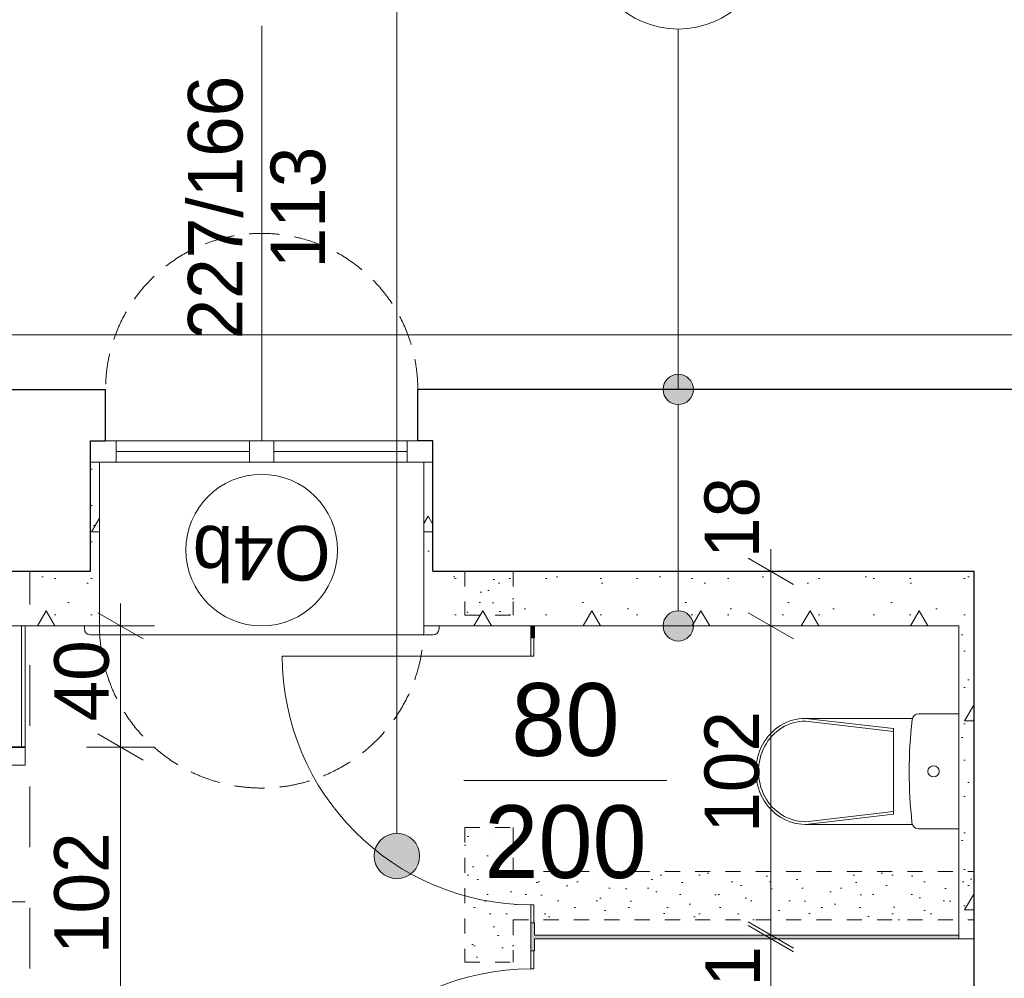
# Model space of a CAD drawing. Extents: x -145259 to -66341, y -2316 to 227384.
# Tile 61 of 143: x -91317 to -88069, y 99541 to 102704. Entities that reach past the tile are written whole.
import ezdxf

# ---------------------------------------------------------------- set-up
doc = ezdxf.new("R2010")
doc.units = 0
doc.header["$MEASUREMENT"] = 0
for name, pattern in [('Hidden Line', [100, 50, -50]), ('Krawędzie ukryte', [150, 100, -50]), ('Przerywana', [400, 200, -200])]:
    doc.linetypes.add(name, pattern=pattern)
for name, color, linetype, lineweight in [('Arch drzwi_Nr_Pióra__5', 7, 'Continuous', 13), ('Arch ocieplenie_Nr_Pióra__21', 7, 'Continuous', 13), ('Arch opisy okien_Nr_Pióra__21', 7, 'Continuous', 13), ('Arch opisy_Nr_Pióra__21', 7, 'Continuous', 13), ('Arch wymiary_Nr_Pióra__21', 7, 'Continuous', 13), ('Arch wymiary_Nr_Pióra__5', 7, 'Continuous', 13), ('Arch zmurowania_Nr_Pióra__27', 7, 'Continuous', 35), ('Arch ściany działowe_Nr_Pióra__15', 214, 'Continuous', 25), ('Arch ściany działowe_Nr_Pióra__21', 7, 'Continuous', 13), ('Arch ściany działowe_Nr_Pióra__5', 7, 'Continuous', 13), ('Drzwi ArchiCAD_Nr_Pióra__27', 7, 'Continuous', 35), ('Drzwi ArchiCAD_Nr_Pióra__5', 7, 'Continuous', 13), ('INWENT OPISY_Nr_Pióra__21', 7, 'Continuous', 13), ('INWENT STROPY_Nr_Pióra__21', 7, 'Continuous', 13), ('INWENT wyposarzenie_Nr_Pióra__21', 7, 'Continuous', 13), ('INWENT. OKNA_Nr_Pióra__21', 7, 'Continuous', 13), ('INWENT.ŚCIANY_Nr_Pióra__1', 7, 'Continuous', 25), ('INWENT.ŚCIANY_Nr_Pióra__21', 7, 'Continuous', 13)]:
    doc.layers.add(name, color=color, linetype=linetype, lineweight=lineweight)
for name, color, linetype in [('Arch ocieplenie', 7, 'Continuous'), ('Arch opisy', 7, 'Continuous'), ('Arch wymiary', 7, 'Continuous'), ('Arch zmurowania', 7, 'Continuous'), ('Arch ściany działowe', 7, 'Continuous'), ('Drzwi ArchiCAD', 7, 'Continuous'), ('INWENT wyposarzenie', 7, 'Continuous')]:
    doc.layers.add(name, color=color, linetype=linetype)
doc.layers.add('Arch wyburzenia_Nr_Pióra__2', color=7, linetype='Continuous', lineweight=13, true_color=0x7f7f7f)
doc.layers.add('INWENT.ŚCIANY_Nr_Pióra__2', color=7, linetype='Continuous', lineweight=13, true_color=0x7f7f7f)
doc.styles.add('GENERATED_STYLE_1', font='txt')
doc.styles.add('GENERATED_STYLE_7', font='txt')
doc.styles.add('GENERATED_STYLE_8', font='txt')
doc.dimstyles.new('GENERATED_STYLE__1', dxfattribs={"dimtxt": 179.999995, "dimasz": 114, "dimexe": 0.18, "dimexo": 0, "dimgap": 0.09, "dimtad": 1, "dimdec": 0, "dimlfac": 0.1, "dimzin": 0, "dimdsep": 46, "dimtxsty": 'GENERATED_STYLE_1', "dimblk": 'ARROWHEAD_2', "dimblk1": 'ARROWHEAD_2', "dimblk2": 'ARROWHEAD_2', "dimcen": 0.09, "dimclrd": 7, "dimclre": 7, "dimclrt": 7, "dimazin": 0, "dimtfac": 1, "dimtdec": 4, "dimtmove": 0, "dimatfit": 3, "dimfxl": 0, "dimtolj": 1, "dimtzin": 0, "dimarcsym": 0})
pattern_1 = [(45, (0, 200), (-63.63961, 63.63961), [0, -60, 0, -90]), (110, (200, 200), (84.572336, 30.78181), [0, -44, 0, -76])]
pattern_2 = [(0, (0, 0), (0, 623.5383), [60, -300]), (0, (180, 311.8), (0, 623.5383), [60, -300]), (60, (0, 0), (-540, 311.7692), [60, -300]), (60, (360, 0), (-540, 311.7692), [60, -300]), (120, (60, 0), (540, 311.7692), [60, -300]), (120, (420, 0), (540, 311.7692), [60, -300]), (0, (0, 60), (0, 120), [0, -120, 0, -180.00001]), (45, (60, 60), (-84.85282, 84.85282), [0, -90, 0, -150.00001])]

# ---------------------------------------------------------------- blocks, each defined once
blk = doc.blocks.new('Ściana_247', base_point=(-91083.7, 100883.6))
at = {"layer": 'Arch ocieplenie_Nr_Pióra__21', "linetype": 'Continuous'}
h = blk.add_hatch(dxfattribs=at)
h.set_pattern_fill('Structural_Concrete', color=256, style=0, pattern_type=2)
h.set_pattern_definition(pattern_2)
h.paths.add_polyline_path([(-91083.7, 100883.6), (-91928.7, 100883.6), (-91958.7, 100703.6), (-91053.7, 100703.6)], flags=0)
for p, q in [((-91083.7, 100883.6), (-91928.7, 100883.6)), ((-91958.7, 100703.6), (-91053.7, 100703.6))]:
    blk.add_line(p, q, dxfattribs=at)
blk = doc.blocks.new('Ściana_249', base_point=(-91083.7, 101243.6))
at = {"layer": 'Arch ocieplenie_Nr_Pióra__21', "linetype": 'Continuous'}
h = blk.add_hatch(dxfattribs=at)
h.set_pattern_fill('Structural_Concrete', color=256, style=0, pattern_type=2)
h.set_pattern_definition(pattern_2)
h.paths.add_polyline_path([(-91083.7, 101243.6), (-91083.7, 100883.6), (-91053.7, 100703.6), (-91053.7, 101243.6)], flags=0)
for p, q in [((-91083.7, 101243.6), (-91083.7, 100883.6)), ((-91053.7, 101243.6), (-91083.7, 101243.6)), ((-91053.7, 100703.6), (-91053.7, 101243.6))]:
    blk.add_line(p, q, dxfattribs=at)
blk = doc.blocks.new('Ściana_250', base_point=(-89953.7, 100883.6))
at = {"layer": 'Arch ocieplenie_Nr_Pióra__21', "linetype": 'Continuous'}
h = blk.add_hatch(dxfattribs=at)
h.set_pattern_fill('Structural_Concrete', color=256, style=0, pattern_type=2)
h.set_pattern_definition(pattern_2)
h.paths.add_polyline_path([(-89983.7, 100703.6), (-88218.7, 100703.6), (-88168.7, 100883.6), (-89953.7, 100883.6)], flags=0)
for p, q in [((-88168.7, 100883.6), (-89953.7, 100883.6)), ((-89983.7, 100703.6), (-88218.7, 100703.6))]:
    blk.add_line(p, q, dxfattribs=at)
blk = doc.blocks.new('Ściana_251', base_point=(-89953.7, 101243.6))
at = {"layer": 'Arch ocieplenie_Nr_Pióra__21', "linetype": 'Continuous'}
h = blk.add_hatch(dxfattribs=at)
h.set_pattern_fill('Structural_Concrete', color=256, style=0, pattern_type=2)
h.set_pattern_definition(pattern_2)
h.paths.add_polyline_path([(-89983.7, 101243.6), (-89983.7, 100703.6), (-89953.7, 100883.6), (-89953.7, 101243.6)], flags=0)
for p, q in [((-89983.7, 101243.6), (-89983.7, 100703.6)), ((-89953.7, 101243.6), (-89983.7, 101243.6)), ((-89953.7, 100883.6), (-89953.7, 101243.6))]:
    blk.add_line(p, q, dxfattribs=at)
blk = doc.blocks.new('D1 Drzwi proste 14_2')
at = {"layer": 'Drzwi ArchiCAD_Nr_Pióra__5', "linetype": 'Continuous'}
for p, q in [((410, 0), (410, 820)), ((-410, 0), (-470, 0)), ((-470, 0), (-470, -10)), ((-470, 0), (-470, -10)), ((-410, -10), (-410, 0)), ((470, 0), (410, 0)), ((410, 0), (410, -10)), ((470, -10), (470, 0)), ((470, 0), (470, -10)), ((-470, -10), (-410, -10)), ((410, -10), (470, -10))]:
    blk.add_line(p, q, dxfattribs=at)
blk.add_arc((410, 0), 820, 90, 180, dxfattribs=at)
blk = doc.blocks.new('D1 Drzwi proste 14_3')
at = {"layer": 'Drzwi ArchiCAD_Nr_Pióra__5', "linetype": 'Continuous'}
for p, q in [((410, 0), (410, 820)), ((-410, 0), (-470, 0)), ((-470, 0), (-470, -10)), ((-470, 0), (-470, -10)), ((-410, -10), (-410, 0)), ((470, 0), (410, 0)), ((410, 0), (410, -10)), ((470, -10), (470, 0)), ((470, 0), (470, -10)), ((-470, -10), (-410, -10)), ((410, -10), (470, -10))]:
    blk.add_line(p, q, dxfattribs=at)
blk.add_arc((410, 0), 820, 90, 180, dxfattribs=at)
blk = doc.blocks.new('Ściana_252', base_point=(-89618.7, 97603.6))
at = {"layer": 'Arch ściany działowe_Nr_Pióra__15', "linetype": 'Continuous'}
for points in [[(-89618.7, 100703.6), (-89630.7, 100703.6), (-89630.7, 100663.6), (-89620.7, 100663.6), (-89618.7, 100663.6)], [(-89630.7, 99631.6), (-89620.7, 99631.6), (-89618.7, 99631.6), (-89618.7, 99723.6), (-89620.7, 99723.6), (-89630.7, 99723.6)], [(-89630.7, 98599.6), (-89620.7, 98599.6), (-89618.7, 98599.6), (-89618.7, 98691.6), (-89620.7, 98691.6), (-89630.7, 98691.6)], [(-89630.7, 97603.6), (-89618.7, 97603.6), (-89618.7, 97659.6), (-89620.7, 97659.6), (-89630.7, 97659.6)]]:
    blk.add_hatch(color=256, dxfattribs=at).paths.add_polyline_path(points, flags=0)
at = {"layer": 'Arch ściany działowe_Nr_Pióra__5', "linetype": 'Continuous'}
for p, q in [((-89618.7, 100703.6), (-89630.7, 100703.6)), ((-89630.7, 100703.6), (-89630.7, 100663.6)), ((-89618.7, 100663.6), (-89618.7, 100703.6)), ((-89630.7, 100663.6), (-89620.7, 100663.6)), ((-89620.7, 100663.6), (-89618.7, 100663.6)), ((-89630.7, 99723.6), (-89620.7, 99723.6)), ((-89630.7, 99723.6), (-89630.7, 99631.6)), ((-89620.7, 99723.6), (-89618.7, 99723.6)), ((-89618.7, 99683.6), (-89618.7, 99723.6)), ((-89618.7, 99631.6), (-89618.7, 99671.6)), ((-89630.7, 99631.6), (-89620.7, 99631.6)), ((-89620.7, 99631.6), (-89618.7, 99631.6)), ((-89630.7, 98691.6), (-89620.7, 98691.6)), ((-89630.7, 98691.6), (-89630.7, 98599.6)), ((-89620.7, 98691.6), (-89618.7, 98691.6)), ((-89618.7, 98651.6), (-89618.7, 98691.6)), ((-89618.7, 98599.6), (-89618.7, 98639.6)), ((-89630.7, 98599.6), (-89620.7, 98599.6)), ((-89620.7, 98599.6), (-89618.7, 98599.6)), ((-89630.7, 97659.6), (-89620.7, 97659.6)), ((-89630.7, 97659.6), (-89630.7, 97603.6)), ((-89620.7, 97659.6), (-89618.7, 97659.6)), ((-89618.7, 97603.6), (-89618.7, 97659.6))]:
    blk.add_line(p, q, dxfattribs=at)
at = {"layer": 'Drzwi ArchiCAD', "color": 8, "linetype": 'Continuous', "lineweight": 13, "true_color": 0x7f7f7f, "zscale": 1000, "rotation": 90.00000000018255}
blk.add_blockref('D1 Drzwi proste 14_3', (-89630.7, 100193.6), dxfattribs=at)
at = {"layer": 'Drzwi ArchiCAD', "color": 8, "linetype": 'Continuous', "lineweight": 13, "true_color": 0x7f7f7f, "xscale": -1, "zscale": 1000, "rotation": 90.00000000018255}
for p in [(-89630.7, 99161.6), (-89630.7, 98129.6)]:
    blk.add_blockref('D1 Drzwi proste 14_2', p, dxfattribs=at)
blk = doc.blocks.new('Ściana_254', base_point=(-88168.7, 99671.6))
at = {"layer": 'Arch ściany działowe_Nr_Pióra__15', "linetype": 'Continuous'}
blk.add_hatch(color=256, dxfattribs=at).paths.add_polyline_path([(-88218.7, 99683.6), (-89618.7, 99683.6), (-89618.7, 99671.6), (-88218.7, 99671.6)], flags=0)
at = {"layer": 'Arch ściany działowe_Nr_Pióra__21', "linetype": 'Continuous'}
h = blk.add_hatch(dxfattribs=at)
h.set_pattern_fill('Structural_Concrete', color=256, style=0, pattern_type=2)
h.set_pattern_definition(pattern_2)
h.paths.add_polyline_path([(-88168.7, 99671.6), (-88218.7, 99683.6), (-88218.7, 99671.6)], flags=0)
for p in [(-88218.7, 99683.6), (-88168.7, 99671.6)]:
    blk.add_line(p, (-88218.7, 99671.6), dxfattribs=at)
at = {"layer": 'Arch ściany działowe_Nr_Pióra__5', "linetype": 'Continuous'}
for p, q in [((-88218.7, 99683.6), (-89618.7, 99683.6)), ((-89618.7, 99671.6), (-88218.7, 99671.6))]:
    blk.add_line(p, q, dxfattribs=at)
blk = doc.blocks.new('Ściana_255', base_point=(-88168.7, 99671.6))
at = {"layer": 'Arch ocieplenie_Nr_Pióra__21', "linetype": 'Continuous'}
h = blk.add_hatch(dxfattribs=at)
h.set_pattern_fill('Structural_Concrete', color=256, style=0, pattern_type=2)
h.set_pattern_definition(pattern_2)
h.paths.add_polyline_path([(-88168.7, 99671.6), (-88168.7, 100883.6), (-88218.7, 100703.6), (-88218.7, 99683.6)], flags=0)
for p, q in [((-88168.7, 99671.6), (-88168.7, 100883.6)), ((-88218.7, 100703.6), (-88218.7, 99683.6))]:
    blk.add_line(p, q, dxfattribs=at)
blk = doc.blocks.new('Ściana_257', base_point=(-89618.7, 97603.6))
at = {"layer": 'Arch ściany działowe_Nr_Pióra__15', "linetype": 'Continuous'}
for points in [[(-89618.7, 100703.6), (-89630.7, 100703.6), (-89630.7, 100663.6), (-89620.7, 100663.6), (-89618.7, 100663.6)], [(-89630.7, 99631.6), (-89620.7, 99631.6), (-89618.7, 99631.6), (-89618.7, 99723.6), (-89620.7, 99723.6), (-89630.7, 99723.6)], [(-89630.7, 98599.6), (-89620.7, 98599.6), (-89618.7, 98599.6), (-89618.7, 98691.6), (-89620.7, 98691.6), (-89630.7, 98691.6)], [(-89630.7, 97603.6), (-89618.7, 97603.6), (-89618.7, 97659.6), (-89620.7, 97659.6), (-89630.7, 97659.6)]]:
    blk.add_hatch(color=256, dxfattribs=at).paths.add_polyline_path(points, flags=0)
at = {"layer": 'Arch ściany działowe_Nr_Pióra__5', "linetype": 'Continuous'}
for p, q in [((-89618.7, 100703.6), (-89630.7, 100703.6)), ((-89630.7, 100703.6), (-89630.7, 100663.6)), ((-89618.7, 100663.6), (-89618.7, 100703.6)), ((-89630.7, 100663.6), (-89620.7, 100663.6)), ((-89620.7, 100663.6), (-89618.7, 100663.6)), ((-89630.7, 99723.6), (-89620.7, 99723.6)), ((-89630.7, 99723.6), (-89630.7, 99631.6)), ((-89620.7, 99723.6), (-89618.7, 99723.6)), ((-89618.7, 99683.6), (-89618.7, 99723.6)), ((-89618.7, 99631.6), (-89618.7, 99671.6)), ((-89630.7, 99631.6), (-89620.7, 99631.6)), ((-89620.7, 99631.6), (-89618.7, 99631.6)), ((-89630.7, 98691.6), (-89620.7, 98691.6)), ((-89630.7, 98691.6), (-89630.7, 98599.6)), ((-89620.7, 98691.6), (-89618.7, 98691.6)), ((-89618.7, 98651.6), (-89618.7, 98691.6)), ((-89618.7, 98599.6), (-89618.7, 98639.6)), ((-89630.7, 98599.6), (-89620.7, 98599.6)), ((-89620.7, 98599.6), (-89618.7, 98599.6)), ((-89630.7, 97659.6), (-89620.7, 97659.6)), ((-89630.7, 97659.6), (-89630.7, 97603.6)), ((-89620.7, 97659.6), (-89618.7, 97659.6)), ((-89618.7, 97603.6), (-89618.7, 97659.6))]:
    blk.add_line(p, q, dxfattribs=at)
at = {"layer": 'Drzwi ArchiCAD', "color": 8, "linetype": 'Continuous', "lineweight": 13, "true_color": 0x7f7f7f, "zscale": 1000, "rotation": 90.00000000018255}
blk.add_blockref('D1 Drzwi proste 14_3', (-89630.7, 100193.6), dxfattribs=at)
at = {"layer": 'Drzwi ArchiCAD', "color": 8, "linetype": 'Continuous', "lineweight": 13, "true_color": 0x7f7f7f, "xscale": -1, "zscale": 1000, "rotation": 90.00000000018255}
for p in [(-89630.7, 99161.6), (-89630.7, 98129.6)]:
    blk.add_blockref('D1 Drzwi proste 14_2', p, dxfattribs=at)
blk = doc.blocks.new('D1 Drzwi proste 14_12')
at = {"layer": 'Drzwi ArchiCAD_Nr_Pióra__27', "linetype": 'Continuous'}
for p, q in [((-510, 0), (-510, -120)), ((510, 0), (510, -120))]:
    blk.add_line(p, q, dxfattribs=at)
at = {"layer": 'Drzwi ArchiCAD_Nr_Pióra__5', "linetype": 'Continuous'}
for p, q in [((450, 0), (450, 900)), ((-450, 0), (-510, 0)), ((-510, 0), (-510, -120)), ((-450, -120), (-450, 0)), ((510, 0), (450, 0)), ((450, 0), (450, -120)), ((510, -120), (510, 0)), ((-510, -120), (-450, -120)), ((450, -120), (510, -120))]:
    blk.add_line(p, q, dxfattribs=at)
blk.add_arc((450, 0), 900, 90, 180, dxfattribs=at)
blk = doc.blocks.new('Ściana_258', base_point=(-91298.7, 100303.6))
at = {"layer": 'Arch zmurowania_Nr_Pióra__27', "linetype": 'Continuous'}
for p, q in [((-91418.7, 100303.6), (-91298.7, 100303.6)), ((-91418.7, 99283.6), (-91298.7, 99283.6))]:
    blk.add_line(p, q, dxfattribs=at)
at = {"layer": 'Drzwi ArchiCAD', "color": 8, "linetype": 'Continuous', "lineweight": 13, "true_color": 0x7f7f7f, "zscale": 1000, "rotation": 90}
blk.add_blockref('D1 Drzwi proste 14_12', (-91418.7, 99793.6), dxfattribs=at)
blk = doc.blocks.new('Symbol WC 2 14_27', base_point=(-88218.7, 100413.6))
at = {"layer": 'INWENT wyposarzenie_Nr_Pióra__21', "linetype": 'Continuous'}
for p, q in [((-88218.7, 100413.6), (-88351.2, 100413.6)), ((-88218.7, 100413.6), (-88218.7, 100033.6)), ((-88372.5, 100398.5), (-88725.5, 100398.5)), ((-88725, 100398.5), (-88434.5, 100364.5)), ((-88725, 100389.6), (-88434.5, 100355.6)), ((-88434.5, 100223.6), (-88434.5, 100364.5)), ((-88434.5, 100223.6), (-88434.5, 100082.7)), ((-88725, 100057.6), (-88434.5, 100091.6)), ((-88725, 100048.7), (-88434.5, 100082.7)), ((-88372.3, 100048.7), (-88725.5, 100048.7)), ((-88218.7, 100033.6), (-88351.2, 100033.6))]:
    blk.add_line(p, q, dxfattribs=at)
for centre, major_axis, ratio, start_param, end_param in [((-88351.2, 100391.5), (-22.3, 0), 0.989247, 4.712389, 6.173785), ((-88725.5, 100223.6), (0, 174.9), 0.933096, 0, 3.141593), ((-88725, 100223.6), (0, 166), 0.93174, 0, 3.141593), ((-86739, 100223.6), (-1643.4, 0), 0.989247, 6.178217, 6.388032), ((-88351.2, 100055.7), (-22.3, 0), 0.989247, 0.100415, 1.570796)]:
    blk.add_ellipse(centre, major_axis=major_axis, ratio=ratio, start_param=start_param, end_param=end_param, dxfattribs=at)
blk.add_ellipse((-88302.3, 100223.6), major_axis=(-18.7, 0), ratio=0.989247, dxfattribs=at)
blk = doc.blocks.new('Linia_61', base_point=(-89144.4, 101483.6))
at = {"layer": 'Arch opisy_Nr_Pióra__21', "linetype": 'Continuous'}
blk.add_line((-89144.4, 101483.6), (-89144.4, 102672.6), dxfattribs=at)
blk.add_circle((-89144.4, 102972.6), 300, dxfattribs=at)
blk = doc.blocks.new('Linia_62', base_point=(-89144.4, 100703.6))
at = {"layer": 'Arch opisy_Nr_Pióra__21', "linetype": 'Continuous'}
for points in [[(-89094.4, 101483.6), (-89098.2, 101502.7), (-89109, 101519), (-89125.2, 101529.8), (-89144.4, 101533.6), (-89163.5, 101529.8), (-89179.7, 101519), (-89190.6, 101502.7), (-89194.4, 101483.6), (-89190.6, 101464.5), (-89179.7, 101448.2), (-89163.5, 101437.4), (-89144.4, 101433.6), (-89125.2, 101437.4), (-89109, 101448.2), (-89098.2, 101464.5)], [(-89094.4, 100703.6), (-89098.2, 100722.7), (-89109, 100739), (-89125.2, 100749.8), (-89144.4, 100753.6), (-89163.5, 100749.8), (-89179.7, 100739), (-89190.6, 100722.7), (-89194.4, 100703.6), (-89190.6, 100684.5), (-89179.7, 100668.2), (-89163.5, 100657.4), (-89144.4, 100653.6), (-89125.2, 100657.4), (-89109, 100668.2), (-89098.2, 100684.5)]]:
    blk.add_hatch(color=256, dxfattribs=at).paths.add_polyline_path(points, flags=0)
blk.add_line((-89144.4, 100753.6), (-89144.4, 101433.6), dxfattribs=at)
for centre in [(-89144.4, 101483.6), (-89144.4, 100703.6)]:
    blk.add_circle(centre, 50, dxfattribs=at)
blk = doc.blocks.new('Linia_71', base_point=(-90072.6, 103705.1))
at = {"layer": 'Arch opisy_Nr_Pióra__21', "linetype": 'Continuous'}
blk.add_hatch(color=256, dxfattribs=at).paths.add_polyline_path([(-89997.6, 99944.4), (-90003.3, 99973.1), (-90019.6, 99997.4), (-90043.9, 100013.7), (-90072.6, 100019.4), (-90101.3, 100013.7), (-90125.6, 99997.4), (-90141.9, 99973.1), (-90147.6, 99944.4), (-90141.9, 99915.7), (-90125.6, 99891.3), (-90101.3, 99875.1), (-90072.6, 99869.4), (-90043.9, 99875.1), (-90019.6, 99891.3), (-90003.3, 99915.7)], flags=0)
blk.add_line((-90072.6, 103705.1), (-90072.6, 100019.4), dxfattribs=at)
blk.add_circle((-90072.6, 99944.4), 75, dxfattribs=at)
blk = doc.blocks.new('*D1402')
at = {"layer": 'Arch wymiary_Nr_Pióra__5', "linetype": 'Continuous'}
for p, q in [((-88914.3, 98694.9), (-88764.3, 98608.3)), ((-88764.3, 98596.3), (-88914.3, 98682.9)), ((-88726.8, 98639.6), (-88951.8, 98639.6)), ((-88839.3, 97603.6), (-88839.3, 98639.6)), ((-88914.3, 97646.9), (-88764.3, 97560.3)), ((-88726.8, 97603.6), (-88951.8, 97603.6)), ((-88839.3, 97530.3), (-88839.3, 97603.6))]:
    blk.add_line(p, q, dxfattribs=at)
at = {"layer": 'Arch wymiary_Nr_Pióra__21', "char_height": 180, "attachment_point": 7, "rotation": 90, "style": 'GENERATED_STYLE_1'}
for s, insert in [('{18}', (-88875.3, 100927)), ('{102}', (-88875.3, 100020.8)), ('{1}', (-88875.3, 99513.1)), ('{102}', (-88875.3, 98931.2)), ('{1}', (-88875.3, 98481.1)), ('{104}', (-88875.3, 97891.2))]:
    blk.add_mtext(s, dxfattribs=dict(at, insert=insert))
blk = doc.blocks.new('ARROWHEAD_2')
at = {"color": 0, "linetype": 'Continuous', "lineweight": 0}
for p, q in [((-0.378, -0.655), (0.378, 0.655)), ((0, 0), (-1, 0))]:
    blk.add_line(p, q, dxfattribs=at)
blk = doc.blocks.new('*D1403')
at = {"layer": 'Arch wymiary_Nr_Pióra__5', "linetype": 'Continuous'}
for p, q in [((-88914.3, 98694.9), (-88764.3, 98608.3)), ((-88764.3, 98596.3), (-88914.3, 98682.9)), ((-88726.8, 98651.6), (-88951.8, 98651.6)), ((-88839.3, 98639.6), (-88839.3, 98651.6)), ((-88726.8, 98639.6), (-88951.8, 98639.6))]:
    blk.add_line(p, q, dxfattribs=at)
at = {"layer": 'Arch wymiary_Nr_Pióra__21', "char_height": 180, "attachment_point": 7, "rotation": 90, "style": 'GENERATED_STYLE_1'}
for s, insert in [('{18}', (-88875.3, 100927)), ('{102}', (-88875.3, 100020.8)), ('{1}', (-88875.3, 99513.1)), ('{102}', (-88875.3, 98931.2)), ('{1}', (-88875.3, 98481.1)), ('{104}', (-88875.3, 97891.2))]:
    blk.add_mtext(s, dxfattribs=dict(at, insert=insert))
blk = doc.blocks.new('*D1404')
at = {"layer": 'Arch wymiary_Nr_Pióra__5', "linetype": 'Continuous'}
for p, q in [((-88914.3, 99726.9), (-88764.3, 99640.3)), ((-88764.3, 99628.3), (-88914.3, 99714.9)), ((-88726.8, 99671.6), (-88951.8, 99671.6)), ((-88839.3, 98651.6), (-88839.3, 99671.6)), ((-88914.3, 98694.9), (-88764.3, 98608.3)), ((-88764.3, 98596.3), (-88914.3, 98682.9)), ((-88726.8, 98651.6), (-88951.8, 98651.6))]:
    blk.add_line(p, q, dxfattribs=at)
at = {"layer": 'Arch wymiary_Nr_Pióra__21', "char_height": 180, "attachment_point": 7, "rotation": 90, "style": 'GENERATED_STYLE_1'}
for s, insert in [('{18}', (-88875.3, 100927)), ('{102}', (-88875.3, 100020.8)), ('{1}', (-88875.3, 99513.1)), ('{102}', (-88875.3, 98931.2)), ('{1}', (-88875.3, 98481.1)), ('{104}', (-88875.3, 97891.2))]:
    blk.add_mtext(s, dxfattribs=dict(at, insert=insert))
blk = doc.blocks.new('*D1405')
at = {"layer": 'Arch wymiary_Nr_Pióra__5', "linetype": 'Continuous'}
for p, q in [((-88914.3, 99726.9), (-88764.3, 99640.3)), ((-88764.3, 99628.3), (-88914.3, 99714.9)), ((-88726.8, 99683.6), (-88951.8, 99683.6)), ((-88726.8, 99671.6), (-88951.8, 99671.6)), ((-88839.3, 99671.6), (-88839.3, 99683.6))]:
    blk.add_line(p, q, dxfattribs=at)
at = {"layer": 'Arch wymiary_Nr_Pióra__21', "char_height": 180, "attachment_point": 7, "rotation": 90, "style": 'GENERATED_STYLE_1'}
for s, insert in [('{18}', (-88875.3, 100927)), ('{102}', (-88875.3, 100020.8)), ('{1}', (-88875.3, 99513.1)), ('{102}', (-88875.3, 98931.2)), ('{1}', (-88875.3, 98481.1)), ('{104}', (-88875.3, 97891.2))]:
    blk.add_mtext(s, dxfattribs=dict(at, insert=insert))
blk = doc.blocks.new('*D1406')
at = {"layer": 'Arch wymiary_Nr_Pióra__5', "linetype": 'Continuous'}
for p, q in [((-88914.3, 100746.9), (-88764.3, 100660.3)), ((-88726.8, 100703.6), (-88951.8, 100703.6)), ((-88839.3, 99683.6), (-88839.3, 100703.6)), ((-88914.3, 99726.9), (-88764.3, 99640.3)), ((-88764.3, 99628.3), (-88914.3, 99714.9)), ((-88726.8, 99683.6), (-88951.8, 99683.6))]:
    blk.add_line(p, q, dxfattribs=at)
at = {"layer": 'Arch wymiary_Nr_Pióra__21', "char_height": 180, "attachment_point": 7, "rotation": 90, "style": 'GENERATED_STYLE_1'}
for s, insert in [('{18}', (-88875.3, 100927)), ('{102}', (-88875.3, 100020.8)), ('{1}', (-88875.3, 99513.1)), ('{102}', (-88875.3, 98931.2)), ('{1}', (-88875.3, 98481.1)), ('{104}', (-88875.3, 97891.2))]:
    blk.add_mtext(s, dxfattribs=dict(at, insert=insert))
blk = doc.blocks.new('*D1407')
at = {"layer": 'Arch wymiary_Nr_Pióra__5', "linetype": 'Continuous'}
for p, q in [((-88839.3, 100883.6), (-88839.3, 100957)), ((-88764.3, 100840.3), (-88914.3, 100926.9)), ((-88726.8, 100883.6), (-88951.8, 100883.6)), ((-88839.3, 100703.6), (-88839.3, 100883.6)), ((-88914.3, 100746.9), (-88764.3, 100660.3)), ((-88726.8, 100703.6), (-88951.8, 100703.6))]:
    blk.add_line(p, q, dxfattribs=at)
at = {"layer": 'Arch wymiary_Nr_Pióra__21', "char_height": 180, "attachment_point": 7, "rotation": 90, "style": 'GENERATED_STYLE_1'}
for s, insert in [('{18}', (-88875.3, 100927)), ('{102}', (-88875.3, 100020.8)), ('{1}', (-88875.3, 99513.1)), ('{102}', (-88875.3, 98931.2)), ('{1}', (-88875.3, 98481.1)), ('{104}', (-88875.3, 97891.2))]:
    blk.add_mtext(s, dxfattribs=dict(at, insert=insert))
blk = doc.blocks.new('*D1413')
at = {"layer": 'Arch wymiary_Nr_Pióra__5', "linetype": 'Continuous'}
for p, q in [((-91059.5, 99326.9), (-90909.5, 99240.3)), ((-90872, 99283.6), (-91097, 99283.6)), ((-90984.5, 97603.6), (-90984.5, 99283.6)), ((-91059.5, 97646.9), (-90909.5, 97560.3)), ((-90872, 97603.6), (-91097, 97603.6)), ((-90984.5, 97530.3), (-90984.5, 97603.6))]:
    blk.add_line(p, q, dxfattribs=at)
at = {"layer": 'Arch wymiary_Nr_Pióra__21', "char_height": 180, "attachment_point": 7, "rotation": 90, "style": 'GENERATED_STYLE_1'}
for s, insert in [('{40}', (-91020.5, 100388.4)), ('{102}', (-91020.5, 99620.8)), ('{168}', (-91020.5, 98270.8))]:
    blk.add_mtext(s, dxfattribs=dict(at, insert=insert))
blk = doc.blocks.new('*D1414')
at = {"layer": 'Arch wymiary_Nr_Pióra__5', "linetype": 'Continuous'}
for p, q in [((-91059.5, 100346.9), (-90909.5, 100260.3)), ((-90872, 100303.6), (-91097, 100303.6)), ((-90984.5, 99283.6), (-90984.5, 100303.6)), ((-91059.5, 99326.9), (-90909.5, 99240.3)), ((-90872, 99283.6), (-91097, 99283.6))]:
    blk.add_line(p, q, dxfattribs=at)
at = {"layer": 'Arch wymiary_Nr_Pióra__21', "char_height": 180, "attachment_point": 7, "rotation": 90, "style": 'GENERATED_STYLE_1'}
for s, insert in [('{40}', (-91020.5, 100388.4)), ('{102}', (-91020.5, 99620.8)), ('{168}', (-91020.5, 98270.8))]:
    blk.add_mtext(s, dxfattribs=dict(at, insert=insert))
blk = doc.blocks.new('*D1415')
at = {"layer": 'Arch wymiary_Nr_Pióra__5', "linetype": 'Continuous'}
for p, q in [((-90984.5, 100703.6), (-90984.5, 100777)), ((-90909.5, 100660.3), (-91059.5, 100746.9)), ((-90872, 100703.6), (-91097, 100703.6)), ((-90984.5, 100303.6), (-90984.5, 100703.6)), ((-91059.5, 100346.9), (-90909.5, 100260.3)), ((-90872, 100303.6), (-91097, 100303.6))]:
    blk.add_line(p, q, dxfattribs=at)
at = {"layer": 'Arch wymiary_Nr_Pióra__21', "char_height": 180, "attachment_point": 7, "rotation": 90, "style": 'GENERATED_STYLE_1'}
for s, insert in [('{40}', (-91020.5, 100388.4)), ('{102}', (-91020.5, 99620.8)), ('{168}', (-91020.5, 98270.8))]:
    blk.add_mtext(s, dxfattribs=dict(at, insert=insert))

msp = doc.modelspace()

# ---------------------------------------------------------------- hatches: boundary and pattern name
at = {"layer": 'Arch wyburzenia_Nr_Pióra__2', "linetype": 'Continuous'}
h = msp.add_hatch(dxfattribs=at)
h.set_pattern_fill('Cut_Stone', color=256, style=0, pattern_type=2)
h.set_pattern_definition(pattern_1)
h.paths.add_polyline_path([(-89688.7, 100738.6), (-89688.7, 100883.6), (-89848.7, 100883.6), (-89848.7, 100738.6)], flags=0)
h = msp.add_hatch(dxfattribs=at)
h.set_pattern_fill('Cut_Stone', color=256, style=0, pattern_type=2)
h.set_pattern_definition(pattern_1)
h.paths.add_polyline_path([(-88168.7, 99733.6), (-88168.7, 99893.6), (-89688.7, 99893.6), (-89688.7, 100038.6), (-89848.7, 100038.6), (-89848.7, 99593.6), (-89688.7, 99593.6), (-89688.7, 99733.6)], flags=0)

# ---------------------------------------------------------------- linework, layer by layer
at = {"layer": 'Arch drzwi_Nr_Pióra__5', "linetype": 'Continuous'}
for p, q in [((-89181.6, 100193.6), (-89851.6, 100193.6)), ((-91298.7, 99793.6), (-91968.7, 99793.6))]:
    msp.add_line(p, q, dxfattribs=at)
at = {"layer": 'Arch opisy okien_Nr_Pióra__21', "linetype": 'Continuous'}
msp.add_circle((-90518.7, 100953.6), 250, dxfattribs=at)
at = {"layer": 'Arch ściany działowe_Nr_Pióra__5', "linetype": 'Continuous'}
for p, q in [((-91311.2, 100703.6), (-91311.2, 100303.6)), ((-91298.7, 100703.6), (-91298.7, 100303.6))]:
    msp.add_line(p, q, dxfattribs=at)
at = {"layer": 'INWENT OPISY_Nr_Pióra__21', "linetype": 'Continuous'}
msp.add_line((-90518.7, 101313.6), (-90518.7, 102683.6), dxfattribs=at)
at = {"layer": 'INWENT STROPY_Nr_Pióra__21', "linetype": 'Przerywana'}
msp.add_line((-91283.7, 94773.6), (-91283.7, 100883.6), dxfattribs=at)
at = {"layer": 'INWENT. OKNA_Nr_Pióra__21', "linetype": 'Continuous'}
for p, q in [((-91078.7, 101313.6), (-89958.7, 101313.6)), ((-90998.7, 101313.6), (-90998.7, 101243.6)), ((-90558.7, 101313.6), (-90558.7, 101243.6)), ((-90478.7, 101313.6), (-90478.7, 101243.6)), ((-90038.7, 101313.6), (-90038.7, 101243.6)), ((-90558.7, 101278.6), (-90998.7, 101278.6)), ((-90038.7, 101278.6), (-90478.7, 101278.6)), ((-89958.7, 101243.6), (-91078.7, 101243.6)), ((-91103.7, 100693.6), (-91103.7, 100703.6)), ((-89933.7, 100693.6), (-89933.7, 100703.6)), ((-91083.7, 100673.6), (-89953.7, 100673.6))]:
    msp.add_line(p, q, dxfattribs=at)
for centre, start, end in [((-91083.7, 100693.6), 180, 270), ((-89953.7, 100693.6), 270, 0)]:
    msp.add_arc(centre, 20, start, end, dxfattribs=at)
at = {"layer": 'INWENT.ŚCIANY_Nr_Pióra__1', "linetype": 'Continuous'}
for p, q in [((-91978.7, 101483.6), (-91033.7, 101483.6)), ((-91033.7, 101313.6), (-91033.7, 101483.6)), ((-90003.7, 101313.6), (-90003.7, 101483.6)), ((-87888.7, 101483.6), (-90003.7, 101483.6)), ((-91083.7, 100883.6), (-91083.7, 101313.6)), ((-91083.7, 101313.6), (-91033.7, 101313.6)), ((-89953.7, 101313.6), (-90003.7, 101313.6)), ((-89953.7, 100883.6), (-89953.7, 101313.6)), ((-91928.7, 100883.6), (-91083.7, 100883.6)), ((-89953.7, 100883.6), (-88168.7, 100883.6)), ((-88168.7, 97603.6), (-88168.7, 100883.6))]:
    msp.add_line(p, q, dxfattribs=at)
at = {"layer": 'INWENT.ŚCIANY_Nr_Pióra__2', "linetype": 'Hidden Line'}
for p, q in [((-89848.7, 100883.6), (-89848.7, 100738.6)), ((-89688.7, 100883.6), (-89688.7, 100738.6)), ((-89848.7, 100738.6), (-89688.7, 100738.6)), ((-89848.7, 100038.6), (-89688.7, 100038.6)), ((-89848.7, 100038.6), (-89848.7, 99593.6)), ((-89688.7, 100038.6), (-89688.7, 99893.6)), ((-89688.7, 99893.6), (-88168.7, 99893.6)), ((-89688.7, 99733.6), (-88168.7, 99733.6)), ((-89688.7, 99733.6), (-89688.7, 99593.6)), ((-89848.7, 99593.6), (-89688.7, 99593.6))]:
    msp.add_line(p, q, dxfattribs=at)
at = {"layer": 'INWENT.ŚCIANY_Nr_Pióra__21', "linetype": 'Continuous'}
msp.add_line((-87888.7, 101663.6), (-94898.7, 101663.6), dxfattribs=at)
at = {"layer": 'INWENT.ŚCIANY_Nr_Pióra__21', "linetype": 'Krawędzie ukryte'}
for centre, radius, start, end in [((-90518.7, 101483.6), 515, 0, 180), ((-90518.7, 100703.6), 535, 180, 0)]:
    msp.add_arc(centre, radius, start, end, dxfattribs=at)

# ---------------------------------------------------------------- block references
at = {"layer": 'Arch ocieplenie'}
for name, p in [('Ściana_249', (-91083.7, 101243.6)), ('Ściana_251', (-89953.7, 101243.6)), ('Ściana_247', (-91083.7, 100883.6)), ('Ściana_250', (-89953.7, 100883.6)), ('Ściana_255', (-88168.7, 99671.6))]:
    msp.add_blockref(name, p, dxfattribs=at)
at = {"layer": 'Arch opisy', "linetype": 'Continuous'}
for name, p in [('Linia_71', (-90072.6, 103705.1)), ('Linia_61', (-89144.4, 101483.6)), ('Linia_62', (-89144.4, 100703.6))]:
    msp.add_blockref(name, p, dxfattribs=at)
at = {"layer": 'Arch zmurowania'}
msp.add_blockref('Ściana_258', (-91298.7, 100303.6), dxfattribs=at)
at = {"layer": 'Arch ściany działowe'}
for name, p in [('Ściana_252', (-89618.7, 97603.6)), ('Ściana_257', (-89618.7, 97603.6)), ('Ściana_254', (-88168.7, 99671.6))]:
    msp.add_blockref(name, p, dxfattribs=at)
at = {"layer": 'INWENT wyposarzenie', "color": 104, "linetype": 'Continuous', "lineweight": 20, "true_color": 0x029e21}
msp.add_blockref('Symbol WC 2 14_27', (-88218.7, 100413.6), dxfattribs=at)

# ---------------------------------------------------------------- texts
at = {"layer": 'Arch drzwi_Nr_Pióra__5', "linetype": 'Continuous', "insert": (-89516.6, 100514.7), "char_height": 240, "width": 1346.334, "attachment_point": 2, "line_spacing_factor": 1.007146, "style": 'GENERATED_STYLE_7'}
msp.add_mtext('{80\\P200}', dxfattribs=at)
at = {"layer": 'Arch opisy okien_Nr_Pióra__21', "linetype": 'Continuous', "insert": (-90518.7, 100853.3), "char_height": 180, "attachment_point": 2, "rotation": 180, "style": 'GENERATED_STYLE_8'}
msp.add_mtext('{O4b}', dxfattribs=at)
at = {"layer": 'INWENT OPISY_Nr_Pióra__21', "linetype": 'Continuous', "insert": (-90762, 102083.6), "char_height": 180, "width": 1346.334, "attachment_point": 2, "rotation": 90, "line_spacing_factor": 0.908754, "style": 'GENERATED_STYLE_7'}
msp.add_mtext('{227/166\\P113}', dxfattribs=at)

# ---------------------------------------------------------------- dimensions: what is measured, and where the dimension line sits
at = {"layer": 'Arch wymiary', "linetype": 'Continuous'}
for base, p1, p2, picture, middle in [((-88839.3, 97603.6), (-88935.3, 97603.6), (-88893.7, 98639.6), '*D1402', (-88965.3, 98096.1)), ((-88839.3, 97603.6), (-88893.7, 98639.6), (-88893.7, 98651.6), '*D1403', (-88965.3, 98549.3)), ((-88839.3, 97603.6), (-88893.7, 98651.6), (-88893.7, 99671.6), '*D1404', (-88965.3, 99136.1)), ((-88839.3, 97603.6), (-88893.7, 99671.6), (-88893.7, 99683.6), '*D1405', (-88965.3, 99581.3)), ((-88839.3, 97603.6), (-88893.7, 99683.6), (-89061.2, 100703.6), '*D1406', (-88965.3, 100225.7)), ((-88839.3, 97603.6), (-89061.2, 100703.6), (-89061.2, 100883.6), '*D1407', (-88965.3, 101063.5)), ((-90984.5, 97603.6), (-91298.7, 100303.6), (-91311.2, 100703.6), '*D1415', (-91110.5, 100525)), ((-90984.5, 97603.6), (-91025.9, 97603.6), (-91298.7, 99283.6), '*D1413', (-91110.5, 98475.7)), ((-90984.5, 97603.6), (-91298.7, 99283.6), (-91298.7, 100303.6), '*D1414', (-91110.5, 99825.7))]:
    dim = msp.add_linear_dim(base=base, p1=p1, p2=p2, angle=90, dimstyle='GENERATED_STYLE__1', dxfattribs=at)
    dim.commit()
    dim.dimension.update_dxf_attribs({"geometry": picture, "text_midpoint": middle})

doc.saveas('drawing.dxf')
